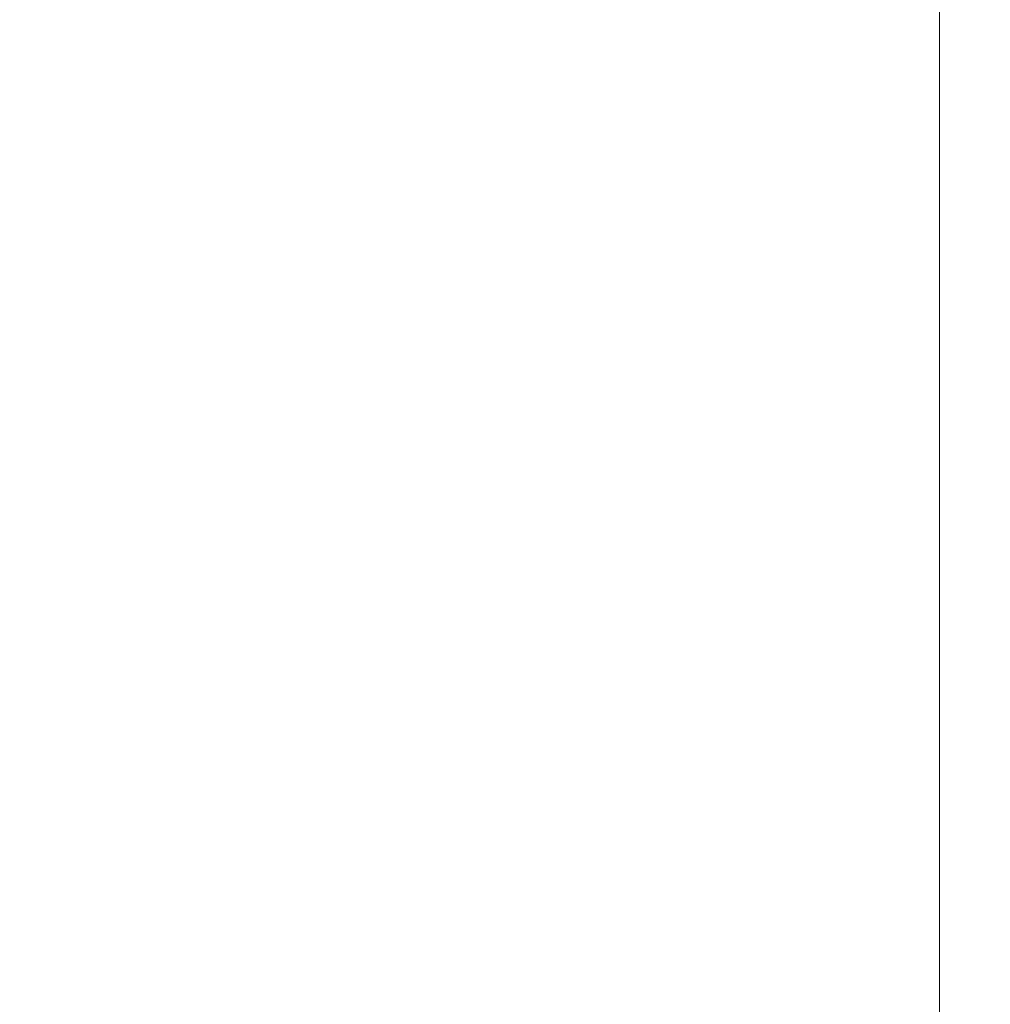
# Model space of a CAD drawing. Header units: millimetres. Extents: x 0 to 1118, y 0 to 864.
# Tile 52 of 256: x 601 to 620, y 338 to 357. Entities that reach past the tile are written whole.
import ezdxf

# ---------------------------------------------------------------- set-up
doc = ezdxf.new("R2010")
doc.units = ezdxf.units.MM
doc.styles.add('SLDTEXTSTYLE5', font='TXT', dxfattribs={"width": 0.75})
doc.dimstyles.new('SLDDIMSTYLE3', dxfattribs={"dimtxt": 4.7625, "dimasz": 3.556, "dimexe": 0, "dimexo": 0.0625, "dimgap": 1.190625, "dimtad": 1, "dimlfac": 6, "dimrnd": 1e-09, "dimzin": 4, "dimdsep": 46, "dimtxsty": 'SLDTEXTSTYLE5', "dimsah": 1, "dimcen": 0.09, "dimadec": 0, "dimazin": 1, "dimtfac": 1, "dimtofl": 0, "dimtmove": 0, "dimatfit": 3, "dimfxl": 1, "dimfrac": 2, "dimtolj": 1, "dimtzin": 12, "dimarcsym": 0})

# ---------------------------------------------------------------- blocks, each defined once
blk = doc.blocks.new('_D_10')
at = {"color": 7, "linetype": 'Continuous', "lineweight": 0}
for p, q in [((591.386, 475.061), (619.969, 475.061)), ((618.969, 475.061), (618.969, 305.578)), ((584.886, 305.578), (619.969, 305.578))]:
    blk.add_line(p, q, dxfattribs=at)
at = {"color": 7, "linetype": 'Continuous', "lineweight": 18}
for points in [[(618.969, 475.061), (618.588, 471.505), (619.35, 471.505)], [(618.969, 305.578), (619.35, 309.134), (618.588, 309.134)]]:
    blk.add_solid(points, dxfattribs=at)
at = {"color": 7, "linetype": 'Continuous', "lineweight": 18, "insert": (612.83, 382.123), "char_height": 4.7625, "attachment_point": 1, "rotation": 90, "style": 'SLDTEXTSTYLE5'}
blk.add_mtext('1016.90', dxfattribs=at)

msp = doc.modelspace()

# ---------------------------------------------------------------- dimensions: what is measured, and where the dimension line sits
at = {"color": 7, "linetype": 'Continuous', "lineweight": 18}
dim = msp.add_linear_dim(base=(618.9691, 305.5776), p1=(590.3857, 475.061), p2=(583.8857, 305.5776), angle=90, dimstyle='SLDDIMSTYLE3', dxfattribs=at)
dim.commit()
dim.dimension.update_dxf_attribs({"geometry": '_D_10', "text_midpoint": (618.9691, 393.5571), "dimtype": 160})

doc.saveas('drawing.dxf')
